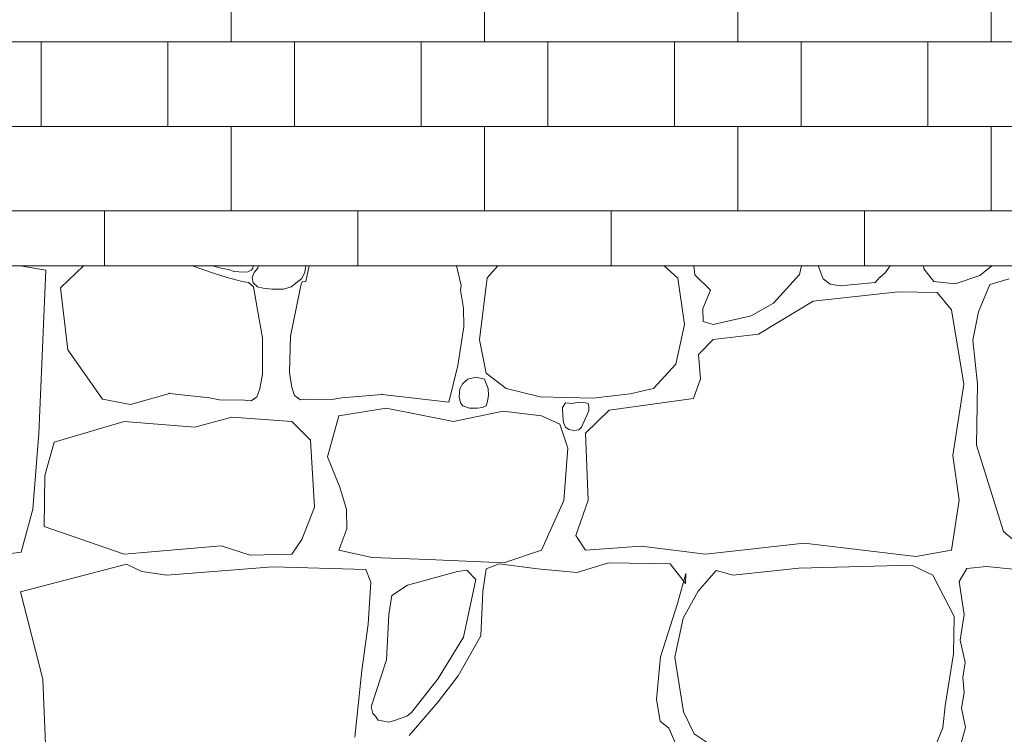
# Model space of a CAD drawing. Header units: millimetres. Extents: x 16408 to 141596, y -21057 to 26364.
# Tile 142 of 144: x 86399 to 87181, y -3702 to -3135. Entities that reach past the tile are written whole.
import ezdxf

# ---------------------------------------------------------------- set-up
doc = ezdxf.new("R2010")
doc.units = ezdxf.units.MM
doc.header["$MEASUREMENT"] = 0
doc.linetypes.add('Wipeout_Contour', pattern=[1000, 0, -1000])
doc.layers.add('0_Nr_pióra__1', color=7, linetype='Continuous', lineweight=13)
doc.layers.add('0_Nr_pióra__101', color=7, linetype='Continuous', lineweight=5, true_color=0xb2b2b2)
doc.layers.add('_elementy3d_Nr_pióra__101', color=7, linetype='Continuous', lineweight=5, true_color=0xb2b2b2)
doc.layers.add('_elementy3d', color=7, linetype='Continuous')
doc.styles.add('STYL_AUTOMATYCZNY_2', font='txt')
doc.dimstyles.new('STYL_AUTOMATYCZNY__1', dxfattribs={"dimtxt": 150, "dimasz": 95, "dimexe": 0.18, "dimexo": 0.0625, "dimgap": 0.09, "dimtad": 1, "dimtih": 1, "dimtoh": 1, "dimdec": 0, "dimlfac": 0.1, "dimzin": 0, "dimdsep": 46, "dimtxsty": 'STYL_AUTOMATYCZNY_2', "dimblk": 'ARROWHEAD_6', "dimblk1": 'ARROWHEAD_6', "dimblk2": 'ARROWHEAD_6', "dimcen": 0.09, "dimse1": 1, "dimse2": 1, "dimclrd": 7, "dimclre": 7, "dimclrt": 7, "dimadec": 1, "dimazin": 0, "dimtfac": 1, "dimtdec": 4, "dimtmove": 0, "dimatfit": 3, "dimfxl": 0, "dimtolj": 1, "dimtzin": 0, "dimarcsym": 0})

# ---------------------------------------------------------------- blocks, each defined once
blk = doc.blocks.new('*X4')
at = {"layer": '_elementy3d_Nr_pióra__101', "color": 253, "linetype": 'Continuous', "lineweight": 5, "true_color": 0xb2b2b2}
for p, q in [((86420.07, -3333.36), (86399.72, -3330)), ((86414.39, -3463), (86420.07, -3333.36)), ((86449.99, -3330), (86431.63, -3347.49)), ((86553, -3335.73), (86536.22, -3330)), ((86552.25, -3330), (86559.14, -3331.85)), ((86563.98, -3339.09), (86553, -3335.73)), ((86559.14, -3331.85), (86564.84, -3332.84)), ((86564.84, -3332.84), (86569.42, -3334.35)), ((86569.42, -3334.35), (86576.91, -3335.02)), ((86576.91, -3335.02), (86580.34, -3334.75)), ((86580.34, -3334.75), (86582.91, -3333.48)), ((86582.91, -3333.48), (86584.18, -3331.9)), ((86585.38, -3335.27), (86583.81, -3339.24)), ((86584.18, -3331.9), (86584.6, -3330)), ((86588.28, -3331.85), (86585.38, -3335.27)), ((86588.41, -3330), (86588.28, -3331.85)), ((86623.18, -3339.95), (86625.63, -3334.98)), ((86625.63, -3334.98), (86626.42, -3330)), ((86626.43, -3342.39), (86629.05, -3330)), ((86745.94, -3330), (86749.57, -3345.52)), ((86778.59, -3330), (86770.23, -3339.45)), ((86921.56, -3339.7), (86910.75, -3330)), ((86934.26, -3330), (86935.19, -3336.98)), ((87018.06, -3336.8), (87019.65, -3330)), ((87033.07, -3330), (87036.8, -3340.32)), ((87081.81, -3339.21), (87086.04, -3335.47)), ((87086.04, -3335.47), (87090.13, -3330)), ((87116.5, -3330), (87116.73, -3332.27)), ((87116.73, -3332.27), (87124.66, -3342.43)), ((87161.32, -3337.47), (87170.65, -3330)), ((86575.86, -3342.24), (86563.98, -3339.09)), ((86580.93, -3343.23), (86575.86, -3342.24)), ((86584.91, -3346.47), (86580.93, -3343.23)), ((86583.81, -3339.24), (86584.62, -3343.5)), ((86584.62, -3343.5), (86587.99, -3346.47)), ((86614.79, -3346.47), (86623.18, -3339.95)), ((86622.36, -3345.52), (86623.44, -3342.68)), ((86623.44, -3342.68), (86626.43, -3342.39)), ((86770.23, -3339.45), (86764.29, -3388.74)), ((86926.76, -3376.61), (86921.56, -3339.7)), ((86935.19, -3336.98), (86947.57, -3349.11)), ((86997.6, -3359.52), (87018.06, -3336.8)), ((87036.8, -3340.32), (87042.52, -3344.51)), ((87042.52, -3344.51), (87050.36, -3345.89)), ((87050.36, -3345.89), (87078.14, -3343.24)), ((87078.14, -3343.24), (87081.91, -3339.03)), ((87124.66, -3342.43), (87141.75, -3344.16)), ((87141.75, -3344.16), (87161.32, -3337.47)), ((87184.6, -3340.2), (87169.22, -3344.82)), ((86431.63, -3347.49), (86437.52, -3396.55)), ((86587.99, -3364.89), (86584.91, -3346.47)), ((86587.99, -3346.47), (86592.43, -3347.76)), ((86592.43, -3347.76), (86599.45, -3348.47)), ((86599.45, -3348.47), (86608.69, -3348.34)), ((86608.69, -3348.34), (86614.79, -3346.47)), ((86618.78, -3363.85), (86622.36, -3345.52)), ((86749.57, -3345.52), (86749.06, -3349.29)), ((86749.06, -3349.29), (86751.47, -3363.4)), ((86947.57, -3349.11), (86941.38, -3363.73)), ((87096.42, -3350.6), (87029.06, -3358.03)), ((87127.38, -3351.1), (87096.42, -3350.6)), ((87138.78, -3364.89), (87127.38, -3351.1)), ((87169.22, -3344.82), (87160.15, -3366.33)), ((86979.77, -3369.67), (86997.6, -3359.52)), ((87029.06, -3358.03), (86985.71, -3384.28)), ((86591.98, -3386.99), (86587.99, -3364.89)), ((86614.18, -3385.83), (86618.78, -3363.85)), ((86751.47, -3363.4), (86751.65, -3378.23)), ((86941.38, -3363.73), (86941.62, -3374.13)), ((87148.44, -3423.91), (87138.78, -3364.89)), ((87160.15, -3366.33), (87155.62, -3388.93)), ((86941.62, -3374.13), (86949.55, -3376.36)), ((86949.55, -3376.36), (86979.77, -3369.67)), ((86751.65, -3378.23), (86747.07, -3409.13)), ((86920.08, -3408.06), (86926.76, -3376.61)), ((86591.98, -3415.84), (86591.98, -3386.99)), ((86613.4, -3414.67), (86614.18, -3385.83)), ((86764.29, -3388.74), (86769.49, -3415.24)), ((86949.55, -3388.49), (86937.91, -3400.38)), ((86985.71, -3384.28), (86949.55, -3388.49)), ((87155.62, -3388.93), (87159.53, -3423.75)), ((86437.52, -3396.55), (86464.91, -3435.79)), ((86937.91, -3400.38), (86939.64, -3419.7)), ((86615.16, -3426.39), (86613.4, -3414.67)), ((86747.07, -3409.13), (86739.88, -3438.09)), ((86902.24, -3427.38), (86920.08, -3408.06)), ((86589.9, -3427.5), (86591.98, -3415.84)), ((86754.83, -3419.81), (86750.91, -3423.42)), ((86761.49, -3418.33), (86754.83, -3419.81)), ((86768.15, -3419.88), (86761.49, -3418.33)), ((86769.49, -3423.42), (86768.15, -3419.88)), ((86769.49, -3415.24), (86785.34, -3427.38)), ((86939.64, -3419.7), (86933.95, -3435.31)), ((86587.45, -3433.79), (86589.9, -3427.5)), ((86617.43, -3432.74), (86615.16, -3426.39)), ((86748.59, -3427.53), (86748.14, -3433.87)), ((86750.91, -3423.42), (86748.59, -3427.53)), ((86771.01, -3427.25), (86769.49, -3423.42)), ((86771.24, -3432.55), (86771.01, -3427.25)), ((86785.34, -3427.38), (86812.34, -3433.82)), ((86883.67, -3431.59), (86902.24, -3427.38)), ((87139.77, -3480.38), (87148.44, -3423.91)), ((87159.53, -3423.75), (87158.59, -3472.21)), ((86464.91, -3435.79), (86487.13, -3440.01)), ((86487.13, -3440.01), (86518.01, -3431.19)), ((86518.01, -3431.19), (86549.95, -3434.73)), ((86549.95, -3434.73), (86557.93, -3436.18)), ((86557.93, -3436.18), (86577.79, -3436.53)), ((86577.79, -3436.53), (86582.91, -3437.11)), ((86582.91, -3437.11), (86584.91, -3435.79)), ((86584.91, -3435.79), (86587.45, -3433.79)), ((86619.92, -3434.81), (86617.43, -3432.74)), ((86621.88, -3436.19), (86619.92, -3434.81)), ((86627.02, -3435.74), (86621.88, -3436.19)), ((86646.88, -3435.94), (86627.02, -3435.74)), ((86654.9, -3434.7), (86646.88, -3435.94)), ((86686.92, -3432.04), (86654.9, -3434.7)), ((86739.88, -3438.09), (86686.92, -3432.04)), ((86748.14, -3433.87), (86749.01, -3438.79)), ((86769.49, -3441), (86770.47, -3437.67)), ((86770.47, -3437.67), (86771.24, -3432.55)), ((86812.34, -3433.82), (86854.19, -3435.06)), ((86842.88, -3438.15), (86837.79, -3439.21)), ((86846.99, -3438.28), (86842.88, -3438.15)), ((86848.28, -3438.79), (86846.99, -3438.28)), ((86854.19, -3435.06), (86883.67, -3431.59)), ((86933.95, -3435.31), (86867.07, -3444.47)), ((86652.58, -3448.93), (86689.98, -3442.98)), ((86689.98, -3442.98), (86743.48, -3453.39)), ((86743.48, -3453.39), (86782.86, -3445.21)), ((86749.01, -3438.79), (86750.91, -3441)), ((86750.91, -3441), (86756.22, -3442.81)), ((86756.22, -3442.81), (86762.52, -3442.88)), ((86762.52, -3442.88), (86766.57, -3442.49)), ((86766.57, -3442.49), (86769.49, -3441)), ((86782.86, -3445.21), (86813.33, -3448.93)), ((86832.45, -3438.79), (86830.14, -3442.24)), ((86830.14, -3442.24), (86830.43, -3448.86)), ((86837.79, -3439.21), (86832.45, -3438.79)), ((86845.19, -3457.84), (86851.05, -3444.94)), ((86867.07, -3444.47), (86848.25, -3462.8)), ((86850.31, -3439.08), (86848.28, -3438.79)), ((86850.92, -3441.53), (86850.31, -3439.08)), ((86851.05, -3444.94), (86850.92, -3441.53)), ((86482.14, -3453.39), (86426.65, -3469.99)), ((86538.16, -3458.09), (86482.14, -3453.39)), ((86567.63, -3449.92), (86538.16, -3458.09)), ((86615.2, -3453.39), (86567.63, -3449.92)), ((86630.04, -3468.25), (86615.2, -3453.39)), ((86643.42, -3481.62), (86652.58, -3448.93)), ((86813.33, -3448.93), (86827.94, -3455.62)), ((86830.43, -3448.86), (86830.94, -3454.14)), ((86827.94, -3455.62), (86834.38, -3474.69)), ((86830.94, -3454.14), (86832.45, -3457.84)), ((86832.45, -3457.84), (86835.12, -3459.73)), ((86835.12, -3459.73), (86839.24, -3460.6)), ((86839.24, -3460.6), (86843, -3460.06)), ((86843, -3460.06), (86845.19, -3457.84)), ((86409.72, -3523.15), (86414.39, -3463)), ((86633.26, -3521.5), (86630.04, -3468.25)), ((86848.25, -3462.8), (86850.48, -3515.8)), ((86426.65, -3469.99), (86419.13, -3496.45)), ((86834.38, -3474.69), (86831.16, -3516.3)), ((87158.59, -3472.21), (87180.14, -3540.82)), ((86653.33, -3505.65), (86643.42, -3481.62)), ((87144.97, -3515.8), (87139.77, -3480.38)), ((86419.13, -3496.45), (86418.64, -3536.75)), ((86658.53, -3523.23), (86653.33, -3505.65)), ((86831.16, -3516.3), (86813.33, -3555.68)), ((86850.48, -3515.8), (86840.57, -3544.04)), ((87138.78, -3555.68), (87144.97, -3515.8)), ((86400.33, -3557.24), (86409.72, -3523.15)), ((86623.11, -3547.01), (86633.26, -3521.5)), ((86658.78, -3538.59), (86658.53, -3523.23)), ((86418.64, -3536.75), (86482.14, -3558.9)), ((86652.58, -3555.68), (86658.78, -3538.59)), ((86615.2, -3558.9), (86623.11, -3547.01)), ((86840.57, -3544.04), (86848.25, -3555.68)), ((87180.14, -3540.82), (87195.5, -3553.7)), ((86482.14, -3558.9), (86559.21, -3552.21)), ((86559.21, -3552.21), (86582.24, -3559.64)), ((86848.25, -3555.68), (86892.58, -3552.46)), ((86892.58, -3552.46), (86943.61, -3558.9)), ((86943.61, -3558.9), (87021.87, -3549.98)), ((87021.87, -3549.98), (87110.54, -3560.63)), ((86351.47, -3563.11), (86400.33, -3557.24)), ((86582.24, -3559.64), (86615.2, -3558.9)), ((86679.09, -3561.37), (86652.58, -3555.68)), ((86723.42, -3563.11), (86679.09, -3561.37)), ((86783.36, -3565.58), (86723.42, -3563.11)), ((86813.33, -3555.68), (86783.36, -3565.58)), ((87110.54, -3560.63), (87138.78, -3555.68)), ((86400, -3588.7), (86483.91, -3566.82)), ((86483.91, -3566.82), (86496.05, -3572.52)), ((86516.07, -3575.49), (86600.03, -3568.8)), ((86600.03, -3568.8), (86674.09, -3571.03)), ((86674.09, -3571.03), (86678.05, -3580.94)), ((86769.49, -3570.29), (86766.76, -3588.37)), ((86779.89, -3566.33), (86769.49, -3570.29)), ((86810.11, -3570.29), (86779.89, -3566.33)), ((86841.81, -3573.26), (86810.11, -3570.29)), ((86866.58, -3565.58), (86841.81, -3573.26)), ((86915.62, -3566.33), (86866.58, -3565.58)), ((86927.75, -3581.93), (86915.62, -3566.33)), ((87017.66, -3569.8), (86965.4, -3575.49)), ((87107.32, -3567.57), (87017.66, -3569.8)), ((87123.92, -3575.49), (87107.32, -3567.57)), ((87150.91, -3570.04), (87144.9, -3580.53)), ((87166.51, -3568.49), (87150.91, -3570.04)), ((87206.89, -3572.77), (87166.51, -3568.49)), ((86496.05, -3572.52), (86516.07, -3575.49)), ((86746.7, -3572.52), (86707.05, -3583.25)), ((86754.13, -3571.53), (86746.7, -3572.52)), ((86751.41, -3624.53), (86761.17, -3578.95)), ((86761.17, -3578.95), (86754.13, -3571.53)), ((86921.32, -3598.03), (86928, -3574.01)), ((86928, -3574.01), (86927.75, -3581.93)), ((86952.03, -3571.78), (86937.66, -3588.12)), ((86965.4, -3575.49), (86952.03, -3571.78)), ((87141.01, -3608.19), (87123.92, -3575.49)), ((86678.05, -3580.94), (86675.82, -3614.38)), ((86707.05, -3583.25), (86694.69, -3591.59)), ((87144.9, -3580.53), (87148.91, -3606.56)), ((86417.67, -3658.11), (86400, -3588.7)), ((86694.69, -3591.59), (86692.21, -3606.7)), ((86766.76, -3588.37), (86765.28, -3623.54)), ((86937.66, -3588.12), (86925.77, -3609.67)), ((86907.69, -3640.14), (86921.32, -3598.03)), ((86692.21, -3606.7), (86690.23, -3642.61)), ((86925.77, -3609.67), (86919.09, -3640.63)), ((87140.26, -3637.91), (87141.01, -3608.19)), ((87148.91, -3606.56), (87145.63, -3627.11)), ((86675.82, -3614.38), (86670.87, -3651.03)), ((86731.35, -3657.47), (86751.41, -3624.53)), ((86765.28, -3623.54), (86747.2, -3655.24)), ((87145.63, -3627.11), (87149.64, -3644.63)), ((86904.72, -3674.07), (86907.69, -3640.14)), ((86919.09, -3640.63), (86926.02, -3683.98)), ((87133.82, -3679.27), (87140.26, -3637.91)), ((86690.23, -3642.61), (86678.24, -3680.02)), ((87149.64, -3644.63), (87147.68, -3656.75)), ((86670.87, -3651.03), (86665.22, -3704.04)), ((86747.2, -3655.24), (86731.35, -3676.05)), ((87147.68, -3656.75), (87148.82, -3668.62)), ((86419.98, -3716.16), (86417.67, -3658.11)), ((86710.29, -3684.47), (86731.35, -3657.47)), ((87148.82, -3668.62), (87146.61, -3681.06)), ((86678.24, -3680.02), (86679.53, -3685.34)), ((86731.35, -3676.05), (86708.31, -3702.8)), ((86907.45, -3691.41), (86904.72, -3674.07)), ((87131.84, -3696.61), (87133.82, -3679.27)), ((86679.53, -3685.34), (86681.56, -3687.44)), ((86681.56, -3687.44), (86683.81, -3690.44)), ((86696.67, -3690.66), (86706.44, -3687.27)), ((86706.44, -3687.27), (86710.29, -3684.47)), ((86926.02, -3683.98), (86934.44, -3701.31)), ((87146.61, -3681.06), (87149.97, -3696.29)), ((86683.81, -3690.44), (86686.63, -3690.98)), ((86686.63, -3690.98), (86692.15, -3692.02)), ((86692.15, -3692.02), (86696.67, -3690.66)), ((86914.38, -3696.85), (86907.45, -3691.41)), ((86919.58, -3708.25), (86914.38, -3696.85)), ((86934.44, -3701.31), (86950.54, -3711.96)), ((87123.92, -3715.93), (87131.84, -3696.61)), ((87149.97, -3696.29), (87146.53, -3708.65))]:
    blk.add_line(p, q, dxfattribs=at)
for p in [(86518.01, -3431.19), (86584.91, -3435.79), (86584.91, -3435.79), (86619.92, -3434.81), (86619.92, -3434.81), (86686.92, -3432.04)]:
    blk.add_point(p, dxfattribs=at)
blk = doc.blocks.new('Wypełnienie_2_4', base_point=(0, 0))
at = {"color": 254, "linetype": 'Wipeout_Contour', "lineweight": 0, "ltscale": 1023619.489982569}
blk.add_wipeout([(80843.91, -4580), (80843.91, -5380), (81664.8, -5390.27), (85145.05, -5501.36), (88568.85, -5541.95), (88568.85, -2730), (87198.86, -2730), (87198.86, -3330), (86098.89, -3330), (86098.89, -4019.84), (85013.81, -4019.84), (85013.81, -4580)], dxfattribs=at).dxf.layer = '_elementy3d'
at = {"layer": '_elementy3d_Nr_pióra__101', "color": 253, "linetype": 'Continuous', "lineweight": 5, "true_color": 0xb2b2b2, "flags": 128}
blk.add_lwpolyline([(80843.91, -4580), (80843.91, -5380), (81664.8, -5390.27), (85145.05, -5501.36), (88568.85, -5541.95), (88568.85, -2730), (87198.86, -2730), (87198.86, -3330), (86098.89, -3330), (86098.89, -4019.84), (85013.81, -4019.84), (85013.81, -4580)], close=True, dxfattribs=at)
at = {"layer": '_elementy3d_Nr_pióra__101', "color": 253, "linetype": 'Continuous', "lineweight": 5, "true_color": 0xb2b2b2}
blk.add_blockref('*X4', (0, 0), dxfattribs=at)
blk = doc.blocks.new('*D207')
at = {"layer": '0_Nr_pióra__1', "color": 7, "linetype": 'Continuous', "lineweight": 13}
for p, q in [((84178.98, -1697.07), (84078.98, -1797.07)), ((86328.98, -1797.07), (86428.98, -1697.07)), ((84128.98, -1747.07), (86378.98, -1747.07)), ((86378.98, -1747.07), (86453.98, -1747.07))]:
    blk.add_line(p, q, dxfattribs=at)
at = {"layer": '0_Nr_pióra__1', "color": 7, "lineweight": 13, "insert": (85078.22, -1717.07), "char_height": 150, "attachment_point": 7, "style": 'STYL_AUTOMATYCZNY_2'}
blk.add_mtext('\\A1;{\\pql;\\fCentury Gothic|b0|i0|c238|p34;225}', dxfattribs=at)
blk = doc.blocks.new('ARROWHEAD_6')
at = {"color": 0, "linetype": 'Continuous', "lineweight": 0}
for p, q in [((-0.5, -0.5), (0.5, 0.5)), ((0, 0), (-1, 0))]:
    blk.add_line(p, q, dxfattribs=at)

msp = doc.modelspace()

# ---------------------------------------------------------------- block references
at = {"layer": '_elementy3d_Nr_pióra__101', "color": 253, "linetype": 'Continuous', "lineweight": 5, "true_color": 0xb2b2b2}
msp.add_blockref('Wypełnienie_2_4', (0, 0), dxfattribs=at)

# ---------------------------------------------------------------- next in the draw order: hatches: boundary and pattern name
at = {"layer": '0_Nr_pióra__101', "linetype": 'Continuous', "lineweight": 5, "true_color": 0xb2b2b2}
h = msp.add_hatch(dxfattribs=at)
h.set_pattern_fill('Cegła___wiązanie_pospoli_00', color=253, style=0, pattern_type=2)
h.set_pattern_definition([(0, (86768.07, -3018.345), (0, 67), []), (90, (86768.07, -3018.34), (-201, 0), [67, -67]), (90, (86868.57, -2951.34), (-201, 0), [67, -201, 67, -67]), (90, (86818.32, -2817.34), (-100.5, 0), [67, -335])])
h.paths.add_polyline_path([(84967.29, -3222.62), (85224.28, -3407.61), (85224.28, -4019.84), (85244.34, -4019.84), (85244.34, -3421.65), (86098.89, -4019.84), (86098.89, -3330), (87198.86, -3330), (87198.86, -2730), (88568.85, -2730), (88568.79, -2266.06), (88509.12, -2266.06), (88509.12, -2016.85), (87259.12, -2016.85), (87259.12, -2266.06), (87197.56, -2266.06), (87197.97, -2213.32), (87167.66, -2213.61), (87167.66, -2016.85), (86865.47, -2016.85), (86865.23, -2216.5), (86835.16, -2216.79), (86835.16, -2184.62), (86529.12, -2184.62), (86529.12, -2357.62), (86229.12, -2357.62), (86229.12, -2530.62), (85929.12, -2530.62), (85929.12, -2703.62), (85629.12, -2703.62), (85629.12, -2876.62), (85556.37, -2876.62), (85556.37, -3049.62), (85526.37, -3049.62), (85526.35, -2876.62), (85500.99, -2876.62), (85501, -3049.62), (85470.97, -3049.62), (85470.97, -2876.62), (85329.12, -2876.62), (85329.12, -3049.62), (85029.12, -3049.62), (85029.12, -3222.62)])

# ---------------------------------------------------------------- next in the draw order: dimensions: what is measured, and where the dimension line sits
at = {"color": 7, "linetype": 'Continuous', "lineweight": 13}
dim = msp.add_linear_dim(base=(86378.98, -1747.07), p1=(84128.98, -3776.85), p2=(86378.98, -5328.69), dimstyle='STYL_AUTOMATYCZNY__1', dxfattribs=at)
dim.commit()
dim.dimension.update_dxf_attribs({"geometry": '*D207', "text_midpoint": (85249.75, -1642.07), "dimtype": 160})

doc.saveas('drawing.dxf')
